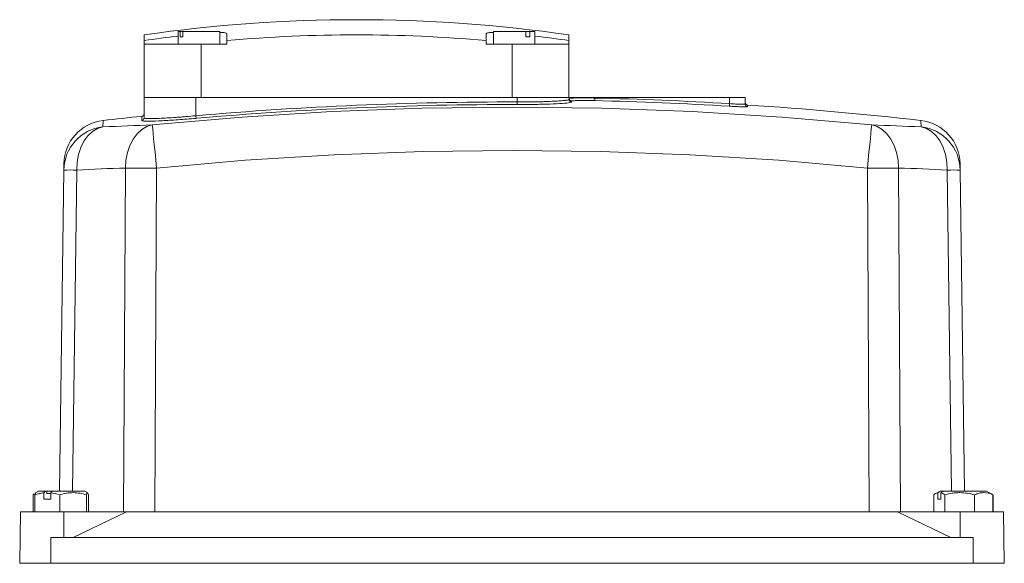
# Model space of a CAD drawing. Header units: millimetres. Extents: x 130 to 821, y 51 to 865.
# Tile 22 of 22: x 629 to 819, y 760 to 865. Entities that reach past the tile are written whole.
import ezdxf

# ---------------------------------------------------------------- set-up
doc = ezdxf.new("R2010")
doc.units = ezdxf.units.MM

msp = doc.modelspace()

# ---------------------------------------------------------------- linework, layer by layer
at = {"color": 7, "linetype": 'Continuous', "lineweight": 15}
for p, q in [((652.64, 860.73), (652.64, 861.82)), ((652.64, 860.06), (652.64, 860.73)), ((659.22, 862.46), (659.22, 860.06)), ((659.57, 862.46), (659.22, 862.46)), ((659.57, 861.46), (659.57, 862.46)), ((659.57, 862.46), (660.09, 862.46)), ((660.09, 861.46), (659.57, 861.46)), ((667.22, 862.46), (660.09, 862.46)), ((660.09, 862.46), (660.09, 861.46)), ((667.22, 860.06), (667.22, 862.46)), ((668.63, 862.04), (668.63, 860.73)), ((668.63, 860.73), (668.63, 860.06)), ((718.63, 860.73), (718.63, 862.04)), ((718.63, 860.06), (718.63, 860.73)), ((720.04, 862.46), (720.04, 860.06)), ((726.29, 862.46), (720.04, 862.46)), ((726.29, 861.46), (726.29, 862.46)), ((726.29, 862.46), (727.04, 862.46)), ((727.04, 861.46), (726.29, 861.46)), ((728.04, 862.46), (727.04, 862.46)), ((727.04, 862.46), (727.04, 861.46)), ((728.04, 860.06), (728.04, 862.46)), ((734.62, 861.82), (734.62, 860.73)), ((734.62, 860.73), (734.62, 860.06)), ((652.64, 860.06), (652.64, 849.76)), ((663.63, 860.06), (652.64, 860.06)), ((663.63, 860.06), (663.63, 849.76)), ((668.63, 860.06), (663.63, 860.06)), ((723.63, 860.06), (718.63, 860.06)), ((723.63, 860.06), (723.63, 849.76)), ((734.62, 860.06), (723.63, 860.06)), ((734.62, 860.06), (734.62, 849.76)), ((652.63, 845.79), (652.63, 849.76)), ((652.63, 849.76), (662.63, 849.76)), ((662.63, 846.21), (662.63, 849.76)), ((662.63, 849.76), (724.63, 849.76)), ((724.63, 849.76), (734.63, 849.76)), ((724.63, 848.87), (724.63, 849.76)), ((734.63, 849.36), (734.63, 849.76)), ((734.63, 849.76), (739.63, 849.76)), ((739.62, 849.13), (739.63, 849.63)), ((739.63, 849.63), (739.63, 849.76)), ((739.63, 849.76), (765.63, 849.76)), ((765.63, 848.55), (765.63, 849.76)), ((765.63, 849.76), (768.63, 849.76)), ((768.63, 848.45), (768.63, 849.76)), ((724.63, 848.37), (724.63, 848.87)), ((735.12, 849.04), (735.12, 848.86)), ((765.63, 848.55), (765.6, 848.05)), ((662.67, 845.71), (662.63, 846.21)), ((637.15, 835.73), (637.17, 836.96)), ((648.68, 769.76), (649.04, 836.11)), ((655.05, 836.11), (654.69, 769.76)), ((792.57, 769.76), (792.21, 836.11)), ((798.22, 836.11), (798.58, 769.76)), ((810.09, 836.96), (810.11, 835.73)), ((636.32, 773.76), (637.15, 835.73)), ((810.11, 835.73), (810.94, 773.76)), ((631.55, 773.01), (631.71, 773.38)), ((631.68, 773.43), (631.6, 773.38)), ((632.24, 773.76), (631.68, 773.43)), ((633.62, 773.76), (632.24, 773.76)), ((633.29, 772.16), (633.29, 773.42)), ((633.89, 773.76), (633.62, 773.76)), ((633.89, 773.76), (633.89, 773.26)), ((634.96, 773.76), (633.89, 773.76)), ((634.63, 773.42), (634.63, 772.16)), ((641.19, 773.76), (634.96, 773.76)), ((641.76, 773.43), (641.19, 773.76)), ((806.24, 773.76), (805.3, 773.21)), ((805.78, 772.16), (805.78, 773.42)), ((806.34, 773.76), (806.24, 773.76)), ((806.79, 773.76), (806.34, 773.76)), ((806.39, 773.42), (806.39, 772.16)), ((806.94, 773.76), (806.79, 773.76)), ((815.19, 773.76), (806.94, 773.76)), ((816.12, 773.22), (815.19, 773.76)), ((631.42, 773.19), (631.23, 773.01)), ((631.23, 773.01), (631.23, 769.76)), ((631.55, 773.01), (631.55, 769.76)), ((634.63, 772.16), (633.29, 772.16)), ((634.63, 773.26), (633.89, 773.26)), ((636.37, 773.01), (636.37, 769.76)), ((641.53, 773.01), (641.53, 769.76)), ((641.88, 773.01), (641.88, 769.76)), ((805, 773.01), (805, 769.76)), ((806.39, 772.16), (805.78, 772.16)), ((807.17, 773.01), (807.17, 769.76)), ((812.89, 773.01), (812.89, 769.76)), ((816.44, 773.01), (816.44, 769.76)), ((816.45, 773.01), (816.45, 769.76)), ((628.8, 769.76), (628.72, 764.76)), ((637.13, 769.76), (628.8, 769.76)), ((637.13, 769.76), (637.17, 764.76)), ((649.27, 769.76), (637.13, 769.76)), ((638.94, 764.76), (649.27, 769.76)), ((797.99, 769.76), (649.27, 769.76)), ((797.99, 769.76), (808.32, 764.76)), ((810.13, 769.76), (797.99, 769.76)), ((810.13, 769.76), (810.09, 764.76)), ((818.46, 769.76), (810.13, 769.76)), ((818.54, 764.76), (818.46, 769.76)), ((628.72, 764.76), (628.63, 759.86)), ((634.63, 764.76), (634.63, 759.86)), ((812.63, 764.76), (634.63, 764.76)), ((812.63, 764.76), (812.63, 759.86)), ((818.54, 764.76), (818.63, 759.86)), ((628.63, 759.86), (628.63, 759.76)), ((634.63, 759.86), (628.63, 759.86)), ((634.63, 759.86), (634.63, 759.76)), ((812.63, 759.86), (634.63, 759.86)), ((812.63, 759.86), (812.63, 759.76)), ((818.63, 759.86), (812.63, 759.86)), ((818.63, 759.86), (818.63, 759.76))]:
    msp.add_line(p, q, dxfattribs=at)
at = {"color": 8, "linetype": 'Continuous', "lineweight": 15}
for p, q in [((735.12, 848.86), (734.94, 848.81)), ((769.1, 848.28), (769.1, 847.95)), ((652.18, 845.3), (652.18, 846.1)), ((644.71, 845.29), (644.69, 844.05)), ((652.27, 845.27), (652.18, 845.3)), ((802.57, 844.05), (802.55, 845.29)), ((639.64, 835.73), (638.81, 773.76)), ((808.45, 773.76), (807.62, 835.73))]:
    msp.add_line(p, q, dxfattribs=at)
at = {"color": 7, "linetype": 'Continuous', "lineweight": 15, "flags": 128}
for points in [[(654.21, 844.43), (671.53, 845.94), (688.88, 847.03), (706.25, 847.68), (723.63, 847.89), (741.01, 847.68), (758.38, 847.03), (775.73, 845.94), (793.05, 844.43)], [(644.69, 844.05), (643.65, 843.73), (642.67, 843.15), (641.78, 842.33), (641.02, 841.29), (640.41, 840.07), (639.97, 838.71), (639.71, 837.25), (639.64, 835.73)], [(649.04, 836.11), (649.13, 837.62), (649.42, 839.09), (649.88, 840.45), (650.51, 841.67), (651.28, 842.71), (652.18, 843.53), (653.16, 844.11), (654.21, 844.43)], [(654.21, 844.43), (654.24, 844.17), (654.29, 843.63), (654.38, 842.83), (654.48, 841.8), (654.61, 840.56), (654.75, 839.17), (654.9, 837.67), (655.05, 836.11)], [(792.21, 836.11), (792.36, 837.67), (792.51, 839.17), (792.65, 840.56), (792.78, 841.8), (792.88, 842.83), (792.96, 843.63), (793.02, 844.17), (793.05, 844.43)], [(793.05, 844.43), (794.1, 844.11), (795.08, 843.53), (795.98, 842.71), (796.75, 841.67), (797.38, 840.45), (797.84, 839.09), (798.12, 837.62), (798.22, 836.11)], [(807.62, 835.73), (807.55, 837.25), (807.29, 838.71), (806.85, 840.07), (806.24, 841.29), (805.48, 842.33), (804.59, 843.15), (803.61, 843.73), (802.57, 844.05)], [(792.21, 836.11), (775.1, 837.61), (757.96, 838.67), (740.8, 839.32), (723.63, 839.53), (706.46, 839.32), (689.3, 838.67), (672.16, 837.61), (655.05, 836.11)]]:
    msp.add_lwpolyline(points, dxfattribs=at)
at = {"color": 7, "linetype": 'Continuous', "lineweight": 15}
for centre, radius, start, end in [((693.63, 576.89), 287.87, 90.0001, 98.1862), ((693.63, 576.89), 287.87, 81.8138, 90.0001), ((693.63, 576.89), 286.78, 96.8904, 98.2175), ((693.63, 576.89), 284.94, 84.9665, 95.0335), ((693.63, 576.89), 286.78, 81.7825, 83.1096), ((735.13, 849.54), 0.5, 180.0249, 269.0853), ((735.13, 849.36), 0.5, 180.0321, 269.0928), ((723.63, 149.76), 700.05, 86.56045, 88.69037), ((723.63, 149.76), 699.12, 89.91805, 95.00559), ((723.63, 149.76), 698.62, 89.91805, 95.00559), ((723.63, 149.76), 699.55, 86.56045, 88.69037), ((769.13, 848.78), 0.5, 180, 266.2758), ((769.13, 848.45), 0.5, 180.0124, 266.2905), ((723.63, 149.76), 700, 83.5263, 86.27581), ((723.63, 149.76), 700, 95.85838, 96.4737), ((652.13, 846.6), 0.5, 275.8584, 360), ((652.13, 845.79), 0.5, 275.8211, 359.9713), ((645.64, 835.61), 8.49, 96.4145, 179.1881), ((645.67, 836.85), 8.5, 96.4737, 179.231), ((663.39, 496.9), 347.65, 91.5133, 93.0837), ((783.87, 496.9), 347.65, 86.9163, 88.4867), ((801.59, 836.85), 8.5, 0.769, 83.5263), ((801.62, 835.61), 8.49, 0.8119, 83.5855), ((658.11, 492.8), 343.43, 91.5133, 93.0837), ((652.05, 361.61), 474.51, 89.6372, 90.3628), ((795.21, 361.61), 474.51, 89.6372, 90.3628), ((789.15, 492.8), 343.43, 86.9163, 88.4867), ((638.39, 769.66), 66.08, 88.9208, 91.0792), ((808.87, 769.66), 66.08, 88.9208, 91.0792)]:
    msp.add_arc(centre, radius, start, end, dxfattribs=at)
for points, knots in [([(667.22, 862.27), (667.42, 862.27), (668.04, 862.27), (668.52, 862.19), (668.6, 862.09), (668.63, 862.04)], [0, 0, 0, 0, 0.210236, 0.675175, 1, 1, 1, 1]), ([(718.63, 862.04), (718.7, 862.1), (718.83, 862.22), (719.43, 862.29), (719.96, 862.28), (720.04, 862.28)], [0, 0, 0, 0, 0.464165, 0.928511, 1, 1, 1, 1]), ([(724.63, 848.87), (725.29, 848.87), (725.94, 848.88), (726.91, 848.88), (727.23, 848.89), (727.86, 848.9), (728.47, 848.91), (729.06, 848.92), (729.64, 848.93), (729.92, 848.94), (730.74, 848.97), (731.24, 848.99), (732.17, 849.03), (732.59, 849.06), (733.31, 849.11), (733.62, 849.14), (733.99, 849.19), (734.11, 849.2), (734.3, 849.23), (734.38, 849.25), (734.57, 849.3), (734.63, 849.33), (734.63, 849.36)], [0, 0, 0, 0, 0.125, 0.125, 0.1875, 0.1875, 0.25, 0.3125, 0.3125, 0.375, 0.375, 0.5, 0.5, 0.625, 0.625, 0.75, 0.75, 0.8125, 0.8125, 0.875, 0.875, 1, 1, 1, 1]), ([(734.63, 849.54), (734.63, 849.55), (734.66, 849.57), (734.79, 849.59), (734.89, 849.6), (735.14, 849.62), (735.29, 849.62), (735.66, 849.64), (735.86, 849.64), (736.33, 849.65), (736.58, 849.65), (737.13, 849.65), (737.41, 849.65), (737.87, 849.65), (738.02, 849.65), (738.34, 849.65), (738.5, 849.65), (738.98, 849.64), (739.3, 849.64), (739.63, 849.63)], [0, 0, 0, 0, 0.125, 0.125, 0.25, 0.25, 0.375, 0.375, 0.5, 0.5, 0.625, 0.625, 0.75, 0.75, 0.8125, 0.8125, 0.875, 0.875, 1, 1, 1, 1]), ([(734.94, 848.81), (734.85, 848.77), (734.63, 848.68), (732.95, 848.55), (730.3, 848.44), (727.34, 848.38), (725.4, 848.38), (724.63, 848.37)], [0, 0, 0, 0, 0.159974, 0.390043, 0.619984, 0.849671, 1, 1, 1, 1]), ([(739.62, 849.13), (739.32, 849.14), (739.03, 849.14), (738.46, 849.15), (738.17, 849.15), (737.63, 849.16), (737.37, 849.16), (736.88, 849.15), (736.65, 849.15), (736.23, 849.14), (736.05, 849.14), (735.72, 849.12), (735.58, 849.12), (735.35, 849.1), (735.27, 849.09), (735.15, 849.07), (735.12, 849.05), (735.12, 849.04)], [0, 0, 0, 0, 0.125, 0.125, 0.25, 0.25, 0.375, 0.375, 0.5, 0.5, 0.625, 0.625, 0.75, 0.75, 0.875, 0.875, 1, 1, 1, 1]), ([(769.1, 847.95), (769.1, 847.94), (769.07, 847.94), (768.99, 847.93), (768.92, 847.93), (768.74, 847.92), (768.64, 847.92), (768.38, 847.93), (768.23, 847.93), (767.91, 847.94), (767.74, 847.95), (767.35, 847.96), (767.15, 847.97), (766.73, 847.99), (766.51, 848), (766.06, 848.02), (765.83, 848.04), (765.6, 848.05)], [0, 0, 0, 0, 0.125, 0.125, 0.25, 0.25, 0.375, 0.375, 0.5, 0.5, 0.625, 0.625, 0.75, 0.75, 0.875, 0.875, 1, 1, 1, 1]), ([(765.63, 848.55), (765.83, 848.54), (766.02, 848.52), (766.41, 848.5), (766.6, 848.49), (766.96, 848.47), (767.13, 848.46), (767.46, 848.44), (767.61, 848.44), (767.89, 848.43), (768.02, 848.43), (768.23, 848.42), (768.33, 848.42), (768.48, 848.42), (768.53, 848.43), (768.61, 848.43), (768.63, 848.44), (768.63, 848.45)], [0, 0, 0, 0, 0.125, 0.125, 0.25, 0.25, 0.375, 0.375, 0.5, 0.5, 0.625, 0.625, 0.75, 0.75, 0.875, 0.875, 1, 1, 1, 1]), ([(662.67, 845.71), (661.49, 845.61), (659.14, 845.42), (655.99, 845.23), (653.63, 845.15), (652.44, 845.18), (652.31, 845.24), (652.27, 845.27)], [0, 0, 0, 0, 0.2263608, 0.4527546, 0.6783499, 0.90315, 1, 1, 1, 1]), ([(652.63, 845.79), (652.63, 845.76), (652.69, 845.73), (652.89, 845.7), (652.97, 845.69), (653.16, 845.68), (653.38, 845.67), (653.66, 845.66), (653.97, 845.66), (654.14, 845.66), (654.69, 845.67), (655.1, 845.69), (656.03, 845.73), (656.54, 845.75), (657.63, 845.81), (658.21, 845.85), (659.11, 845.92), (659.42, 845.94), (660.05, 845.99), (660.37, 846.01), (661.32, 846.09), (661.97, 846.15), (662.63, 846.21)], [0, 0, 0, 0, 0.125, 0.125, 0.1875, 0.1875, 0.25, 0.3125, 0.3125, 0.375, 0.375, 0.5, 0.5, 0.625, 0.625, 0.75, 0.75, 0.8125, 0.8125, 0.875, 0.875, 1, 1, 1, 1]), ([(631.55, 773.01), (631.84, 773.11), (632.12, 773.19), (632.71, 773.33), (633, 773.39), (633.29, 773.42)], [0, 0, 0, 0, 0.5, 0.5, 1, 1, 1, 1]), ([(641.53, 773.01), (640.69, 773.28), (639.83, 773.45), (638.73, 773.45), (638.51, 773.44), (638.08, 773.4), (637.86, 773.37), (637.21, 773.26), (636.79, 773.14), (636.37, 773.01)], [0, 0, 0, 0, 0.5, 0.5, 0.625, 0.625, 0.75, 0.75, 1, 1, 1, 1]), ([(641.88, 773.01), (641.83, 773.28), (641.77, 773.45), (641.69, 773.45), (641.68, 773.44), (641.65, 773.4), (641.63, 773.37), (641.59, 773.26), (641.56, 773.14), (641.53, 773.01)], [0, 0, 0, 0, 0.5, 0.5, 0.625, 0.625, 0.75, 0.75, 1, 1, 1, 1]), ([(807.17, 773.01), (807.04, 773.11), (806.91, 773.19), (806.65, 773.33), (806.52, 773.39), (806.39, 773.42)], [0, 0, 0, 0, 0.5, 0.5, 1, 1, 1, 1]), ([(812.89, 773.01), (811.96, 773.28), (811.01, 773.45), (809.79, 773.45), (809.55, 773.44), (809.07, 773.4), (808.83, 773.37), (808.11, 773.26), (807.64, 773.14), (807.17, 773.01)], [0, 0, 0, 0, 0.5, 0.5, 0.625, 0.625, 0.75, 0.75, 1, 1, 1, 1]), ([(816.44, 773.01), (815.86, 773.28), (815.27, 773.45), (814.52, 773.45), (814.37, 773.44), (814.07, 773.4), (813.92, 773.37), (813.47, 773.26), (813.18, 773.14), (812.89, 773.01)], [0, 0, 0, 0, 0.5, 0.5, 0.625, 0.625, 0.75, 0.75, 1, 1, 1, 1]), ([(816.11, 773.22), (816.13, 773.21), (816.24, 773.17), (816.34, 773.08), (816.44, 773.01)], [0, 0, 0, 0, 0.104952, 1, 1, 1, 1])]:
    msp.add_open_spline(points, degree=3, knots=knots, dxfattribs=at)
for points in [[(633.62, 773.76), (633.51, 773.64), (633.4, 773.53), (633.29, 773.42)], [(634.63, 773.42), (634.74, 773.53), (634.85, 773.64), (634.96, 773.76)], [(634.63, 773.42), (635.22, 773.35), (635.8, 773.2), (636.37, 773.01)], [(805.78, 773.42), (805.51, 773.35), (805.25, 773.2), (805, 773.01)], [(806.34, 773.76), (806.15, 773.64), (805.97, 773.53), (805.78, 773.42)], [(806.39, 773.42), (806.57, 773.53), (806.76, 773.64), (806.94, 773.76)]]:
    msp.add_open_spline(points, degree=3, dxfattribs=at)

doc.saveas('drawing.dxf')
